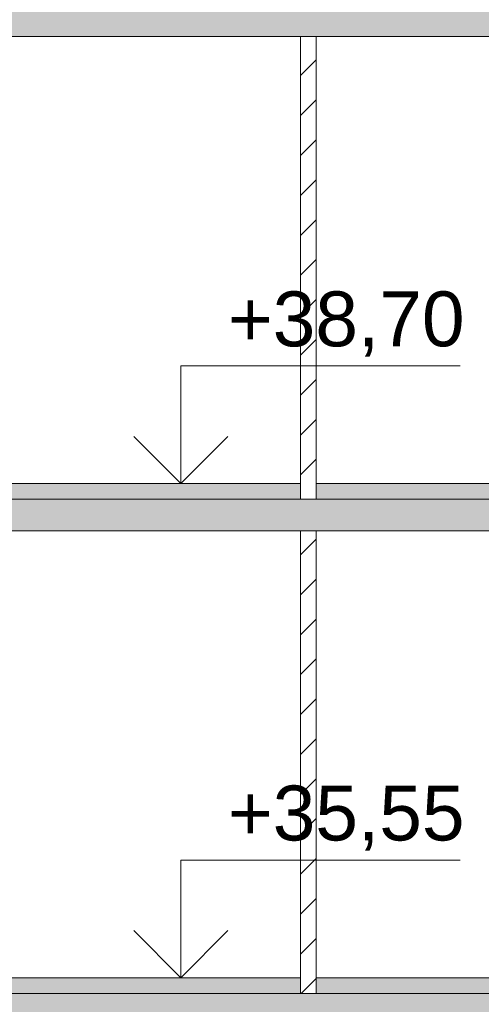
# Model space of a CAD drawing. Header units: millimetres. Extents: x -7244646 to -5701154, y 5723682 to 6071635.
# Tile 152 of 256: x -6398829 to -6395885, y 5775190 to 5781467. Entities that reach past the tile are written whole.
import ezdxf

# ---------------------------------------------------------------- set-up
doc = ezdxf.new("R2010")
doc.units = ezdxf.units.MM
doc.header["$MEASUREMENT"] = 0
for name, color, linetype, lineweight in [('0_Ном._пера__1', 7, 'Continuous', 0), ('0_Ном._пера__120', 7, 'Continuous', 0), ('0_Ном._пера__141', 7, 'Continuous', 5), ('0_Ном._пера__21', 7, 'Continuous', 5), ('АР-Чертеж-Размеры.АР_Ном._пера__1', 7, 'Continuous', 0)]:
    doc.layers.add(name, color=color, linetype=linetype, lineweight=lineweight)
doc.layers.add('АР-Чертеж-Размеры.АР', color=7, linetype='Continuous')
doc.styles.add('РЎР“Р•РќР•Р\xa0Р\x98Р\xa0_РЎРўР\x98Р›Р¬_2', font='arial.ttf')
doc.dimstyles.new('СГЕНЕРИР_СТИЛЬ__1', dxfattribs={"dimtxt": 500, "dimasz": 237.5, "dimexe": 0.18, "dimexo": 43263.067461, "dimgap": 0, "dimtad": 1, "dimlfac": 0.001, "dimzin": 0, "dimdsep": 46, "dimtxsty": 'РЎР“Р•РќР•Р\xa0Р\x98Р\xa0_РЎРўР\x98Р›Р¬_2', "dimblk": 'ARROWHEAD_6', "dimblk1": 'ARROWHEAD_6', "dimblk2": 'ARROWHEAD_6', "dimcen": 0.09, "dimclrd": 7, "dimclre": 7, "dimclrt": 7, "dimadec": 0, "dimazin": 0, "dimtfac": 1, "dimtdec": 4, "dimtmove": 2, "dimatfit": 3, "dimfxl": 1, "dimtolj": 1, "dimtzin": 0, "dimarcsym": 0})
pattern_1 = [(45, (-7387333.12, 5739809.18), (-84.852814, 84.852814), []), (45, (-7387375.54, 5739851.61), (-84.852814, 84.852814), [90, -30, 0, -30])]
pattern_2 = [(45, (-7387333.12, 5739809.18), (-127.279217, 127.279217), [])]

# ---------------------------------------------------------------- blocks, each defined once
blk = doc.blocks.new('*D52', base_point=(-7387333.1, 5739809.2))
at = {"layer": 'АР-Чертеж-Размеры.АР_Ном._пера__1', "color": 7, "linetype": 'Continuous', "lineweight": 0, "transparency": 16777216}
for p, q in [((-6411439.3, 5858499.2), (-6411439.3, 5858686.7)), ((-6411314.3, 5858374.2), (-6411564.3, 5858624.2)), ((-6388218.7, 5858499.2), (-6411673.7, 5858499.2)), ((-6411439.3, 5738589.2), (-6411439.3, 5858499.2)), ((-6411564.3, 5738714.2), (-6411314.3, 5738464.2)), ((-6411204.9, 5738589.2), (-6411673.7, 5738589.2)), ((-6411439.3, 5738401.7), (-6411439.3, 5738589.2))]:
    blk.add_line(p, q, dxfattribs=at)
at = {"layer": 'АР-Чертеж-Размеры.АР_Ном._пера__1', "color": 7, "lineweight": 0, "transparency": 16777216, "insert": (-6411889.3, 5853972.3), "char_height": 500, "attachment_point": 7, "rotation": 90, "style": 'РЎР“Р•РќР•Р\xa0Р\x98Р\xa0_РЎРўР\x98Р›Р¬_2'}
blk.add_mtext('\\A1;{\\pql;\\fArial|b0|i0|c204|p0;\\W1.000000;119,91}', dxfattribs=at)
blk = doc.blocks.new('ARROWHEAD_6')
at = {"color": 0, "linetype": 'Continuous', "lineweight": 0}
for p, q in [((-0.5, -0.5), (0.5, 0.5)), ((0, 0), (-1, 0))]:
    blk.add_line(p, q, dxfattribs=at)
blk = doc.blocks.new('Линейный Размер_20_3', base_point=(-6397801.1, 5747009.2))
at = {"layer": 'АР-Чертеж-Размеры.АР_Ном._пера__1', "color": 7, "linetype": 'Continuous', "lineweight": 0}
for p, q in [((-6397801.1, 5778509.2), (-6397801.1, 5779259.2)), ((-6397801.1, 5779259.2), (-6396019.6, 5779259.2)), ((-6397801.1, 5778509.2), (-6398101.1, 5778809.2)), ((-6397501.1, 5778809.2), (-6397801.1, 5778509.2)), ((-6397801.1, 5778509.2), (-6398026.1, 5778509.2)), ((-6397801.1, 5778509.2), (-6397576.1, 5778509.2)), ((-6397801.1, 5775359.2), (-6397801.1, 5776109.2)), ((-6397801.1, 5776109.2), (-6396019.6, 5776109.2)), ((-6397801.1, 5775359.2), (-6398101.1, 5775659.2)), ((-6397501.1, 5775659.2), (-6397801.1, 5775359.2)), ((-6397801.1, 5775359.2), (-6398026.1, 5775359.2)), ((-6397801.1, 5775359.2), (-6397576.1, 5775359.2))]:
    blk.add_line(p, q, dxfattribs=at)
at = {"layer": 'АР-Чертеж-Размеры.АР_Ном._пера__1', "color": 7, "lineweight": 0, "char_height": 350, "attachment_point": 7, "style": 'РЎР“Р•РќР•Р\xa0Р\x98Р\xa0_РЎРўР\x98Р›Р¬_2'}
for s, insert in [('\\A1;{\\pql;\\fArial|b0|i0|c204|p0;\\W1.000000;+38,70}', (-6397501.1, 5779319.2)), ('\\A1;{\\pql;\\fArial|b0|i0|c204|p0;\\W1.000000;+35,55}', (-6397501.1, 5776169.2))]:
    blk.add_mtext(s, dxfattribs=dict(at, insert=insert))

msp = doc.modelspace()

# ---------------------------------------------------------------- hatches: boundary and pattern name
at = {"layer": '0_Ном._пера__1', "linetype": 'Continuous', "lineweight": 0}
h = msp.add_hatch(dxfattribs=at)
h.set_pattern_fill('ЖЕЛЕЗОБЕТОН__PROJECT__0003', style=0, pattern_type=2)
h.set_pattern_definition(pattern_1)
h.paths.add_polyline_path([(-6391597.134, 5781359.18), (-6391597.134, 5781559.18), (-6401810.577, 5781559.18), (-6401810.577, 5781359.18)])
h = msp.add_hatch(dxfattribs=at)
h.set_pattern_fill('БЛОКИ_БЕТОННЫЕ_ЭФФЕКТИВН_7A', style=0, pattern_type=2)
h.set_pattern_definition(pattern_2)
h.paths.add_polyline_path([(-6397038.594, 5778409.18), (-6396938.666, 5778409.18), (-6396938.666, 5778524.18), (-6396938.666, 5781359.18), (-6397038.594, 5781359.18)])
at = {"layer": '0_Ном._пера__1', "linetype": 'Continuous', "lineweight": 0, "true_color": 0x000000}
for points in [[(-6397038.594, 5778509.18), (-6399219.217, 5778509.18), (-6399219.217, 5778409.18), (-6397038.594, 5778409.18)], [(-6393821.764, 5778509.18), (-6396938.666, 5778509.18), (-6396938.666, 5778409.18), (-6393821.764, 5778409.18)], [(-6397038.594, 5775359.18), (-6399219.217, 5775359.18), (-6399219.217, 5775259.18), (-6397038.594, 5775259.18)], [(-6393821.764, 5775359.18), (-6396938.666, 5775359.18), (-6396938.666, 5775259.18), (-6393821.764, 5775259.18)]]:
    msp.add_hatch(color=18, dxfattribs=at).paths.add_polyline_path(points)
at = {"layer": '0_Ном._пера__1', "linetype": 'Continuous', "lineweight": 0}
h = msp.add_hatch(dxfattribs=at)
h.set_pattern_fill('ЖЕЛЕЗОБЕТОН__PROJECT__0003', style=0, pattern_type=2)
h.set_pattern_definition(pattern_1)
h.paths.add_polyline_path([(-6391597.134, 5778209.18), (-6391597.134, 5778409.18), (-6401810.577, 5778409.18), (-6401810.577, 5778209.18)])
h = msp.add_hatch(dxfattribs=at)
h.set_pattern_fill('БЛОКИ_БЕТОННЫЕ_ЭФФЕКТИВН_7A', style=0, pattern_type=2)
h.set_pattern_definition(pattern_2)
h.paths.add_polyline_path([(-6397038.594, 5775259.18), (-6396938.666, 5775259.18), (-6396938.666, 5775374.18), (-6396938.666, 5778209.18), (-6397038.594, 5778209.18)])
h = msp.add_hatch(dxfattribs=at)
h.set_pattern_fill('ЖЕЛЕЗОБЕТОН__PROJECT__0003', style=0, pattern_type=2)
h.set_pattern_definition(pattern_1)
h.paths.add_polyline_path([(-6391597.134, 5775059.18), (-6391597.134, 5775259.18), (-6401810.577, 5775259.18), (-6401810.577, 5775059.18)])

# ---------------------------------------------------------------- linework, layer by layer
at = {"layer": '0_Ном._пера__120', "color": 7, "linetype": 'Continuous', "lineweight": 0, "flags": 128}
for points in [[(-6397038.594, 5778509.18), (-6399219.217, 5778509.18), (-6399219.217, 5778409.18), (-6397038.594, 5778409.18)], [(-6393821.764, 5778509.18), (-6396938.666, 5778509.18), (-6396938.666, 5778409.18), (-6393821.764, 5778409.18)], [(-6397038.594, 5775359.18), (-6399219.217, 5775359.18), (-6399219.217, 5775259.18), (-6397038.594, 5775259.18)], [(-6393821.764, 5775359.18), (-6396938.666, 5775359.18), (-6396938.666, 5775259.18), (-6393821.764, 5775259.18)]]:
    msp.add_lwpolyline(points, close=True, dxfattribs=at)
at = {"layer": '0_Ном._пера__141', "color": 7, "linetype": 'Continuous', "lineweight": 5, "flags": 128}
for points in [[(-6397038.594, 5778409.18), (-6396938.666, 5778409.18), (-6396938.666, 5778524.18), (-6396938.666, 5781359.18), (-6397038.594, 5781359.18)], [(-6397038.594, 5775259.18), (-6396938.666, 5775259.18), (-6396938.666, 5775374.18), (-6396938.666, 5778209.18), (-6397038.594, 5778209.18)]]:
    msp.add_lwpolyline(points, close=True, dxfattribs=at)
at = {"layer": '0_Ном._пера__21', "color": 7, "linetype": 'Continuous', "lineweight": 5, "flags": 128}
for points in [[(-6391597.134, 5781359.18), (-6391597.134, 5781559.18), (-6401810.577, 5781559.18), (-6401810.577, 5781359.18)], [(-6391597.134, 5778209.18), (-6391597.134, 5778409.18), (-6401810.577, 5778409.18), (-6401810.577, 5778209.18)], [(-6391597.134, 5775059.18), (-6391597.134, 5775259.18), (-6401810.577, 5775259.18), (-6401810.577, 5775059.18)]]:
    msp.add_lwpolyline(points, close=True, dxfattribs=at)

# ---------------------------------------------------------------- block references
at = {"layer": 'АР-Чертеж-Размеры.АР', "color": 7, "linetype": 'Continuous', "lineweight": 0}
msp.add_blockref('Линейный Размер_20_3', (-6397801.132, 5747009.18), dxfattribs=at)

# ---------------------------------------------------------------- dimensions: what is measured, and where the dimension line sits
dim = msp.add_linear_dim(base=(-6411439.299, 5858499.18), p1=(-6410669.971, 5738589.18), p2=(-6383892.346, 5858499.18), angle=90, dimstyle='СГЕНЕРИР_СТИЛЬ__1', dxfattribs=at)
dim.commit()
dim.dimension.update_dxf_attribs({"geometry": '*D52', "text_midpoint": (-6412139.299, 5855000.125), "dimtype": 160, "text_rotation": 90})

doc.saveas('drawing.dxf')
